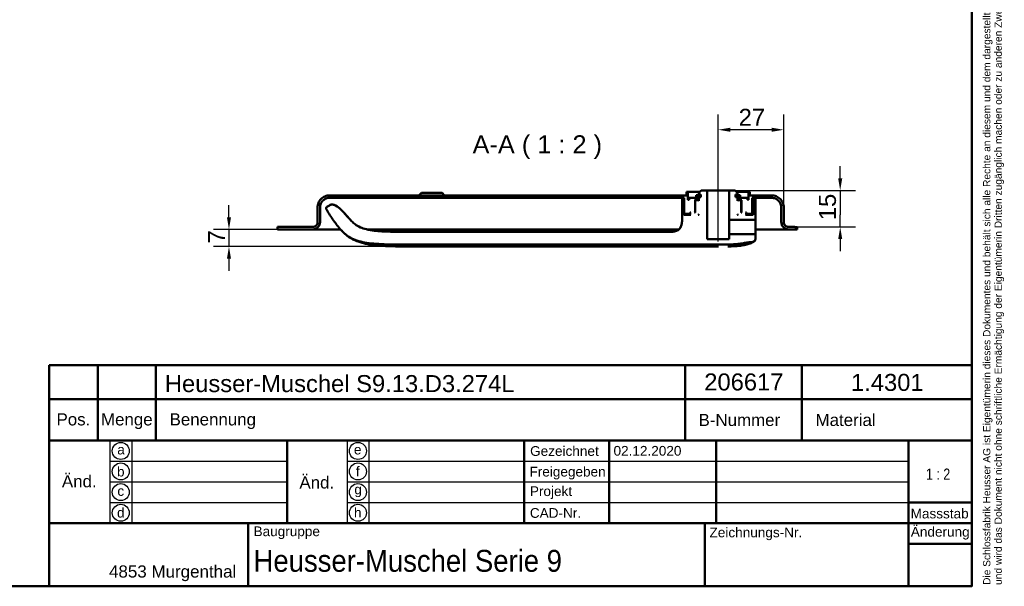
# Model space of a CAD drawing. Header units: millimetres. Extents: x 20 to 833, y 20 to 574.
# Tile 8 of 11: x 428 to 833, y 20 to 253. Entities that reach past the tile are written whole.
import ezdxf
from ezdxf.enums import TextEntityAlignment as Align

# ---------------------------------------------------------------- set-up
doc = ezdxf.new("R2010")
doc.units = ezdxf.units.MM
doc.header["$LTSCALE"] = 2
for name, color, linetype, lineweight in [('Bemaßungen(DIN)', 7, 'Continuous', 25), ('Mittellinie(DIN)', 7, 'Continuous', 25), ('Sichtbare Kanten(DIN)', 7, 'Continuous', 50), ('Skizziergeometrie(DIN)', 7, 'Continuous', 50), ('Skizzierlinie(DIN)', 7, 'Continuous', 25), ('Symbole(DIN)', 7, 'Continuous', 25)]:
    doc.layers.add(name, color=color, linetype=linetype, lineweight=lineweight)
doc.styles.add('Aktuell-DIN', font='arial.ttf')
doc.styles.add('Aktuell-DINGroßer Text', font='arial.ttf')
doc.styles.add('STANDARD-DIN~0', font='arial.ttf')
doc.styles.add('Textstil10', font='arial.ttf')
doc.styles.add('Textstil41', font='arial.ttf', dxfattribs={"width": 0.8})
doc.styles.add('Textstil83', font='arial.ttf', dxfattribs={"width": 0.8})
doc.dimstyles.new('CAD-LAN', dxfattribs={"dimscale": 2, "dimtxt": 3.5, "dimasz": 2.5, "dimexe": 3.175, "dimexo": 0, "dimgap": 0.8, "dimtad": 1, "dimrnd": 1e-08, "dimtxsty": 'STANDARD-DIN~0', "dimcen": 0.09, "dimdle": 10, "dimclrd": 250, "dimclre": 250, "dimclrt": 250, "dimadec": 0, "dimazin": 2, "dimtfac": 1, "dimtmove": 0, "dimatfit": 3, "dimfxl": 1, "dimtolj": 1, "dimtzin": 0, "dimlwd": 25, "dimlwe": 25, "dimarcsym": 0})

# ---------------------------------------------------------------- blocks, each defined once
blk = doc.blocks.new('Ränder Standardrahmen')
at = {"layer": 'Skizziergeometrie(DIN)', "flags": 128}
blk.add_lwpolyline([(10, 10), (10, 287), (410, 287), (410, 10), (10, 10)], dxfattribs=at)
blk = doc.blocks.new('Schriftfelder Heusser')
at = {"layer": 'Skizziergeometrie(DIN)'}
for p, q in [((101, 229.92), (101, 236.92)), ((101, 236.92), (291, 236.92)), ((111, 229.92), (111, 236.92)), ((123, 229.92), (123, 236.92)), ((232, 229.92), (232, 236.92)), ((256, 229.92), (256, 236.92)), ((291, 236.92), (291, 229.92)), ((101, 191.42), (101, 229.92)), ((101, 229.92), (291, 229.92)), ((111, 229.92), (111, 221.42)), ((123, 229.92), (123, 221.42)), ((232, 229.92), (232, 221.42)), ((256, 229.92), (256, 221.42)), ((291, 229.92), (291, 191.42)), ((101, 221.42), (291, 221.42)), ((150, 221.42), (150, 204.42)), ((198.85, 221.42), (198.85, 204.42)), ((216.35, 221.42), (216.35, 204.42)), ((238.35, 221.42), (238.35, 204.42)), ((278, 221.42), (278, 191.42)), ((278, 208.67), (291, 208.67)), ((101, 204.42), (291, 204.42)), ((142, 204.42), (142, 191.42)), ((236, 204.42), (236, 191.42)), ((278, 200.17), (291, 200.17)), ((291, 191.42), (101, 191.42))]:
    blk.add_line(p, q, dxfattribs=at)
at = {"layer": 'Skizzierlinie(DIN)'}
for p, q in [((113.5, 221.42), (113.5, 204.42)), ((118, 221.42), (118, 204.42)), ((162.35, 221.42), (162.35, 204.42)), ((166.85, 221.42), (166.85, 204.42)), ((113.5, 217.17), (150, 217.17)), ((162.35, 217.17), (278, 217.17)), ((113.5, 212.92), (150, 212.92)), ((162.35, 212.92), (278, 212.92)), ((113.5, 208.67), (150, 208.67)), ((162.35, 208.67), (278, 208.67))]:
    blk.add_line(p, q, dxfattribs=at)
for centre in [(115.75, 219.25), (164.6, 219.25), (115.75, 215.04), (164.6, 215.04), (115.75, 210.79), (164.6, 210.79), (115.75, 206.54), (164.6, 206.54)]:
    blk.add_circle(centre, 1.75, dxfattribs=at)
at = {"layer": 'Symbole(DIN)', "color": 7, "insert": (293.33, 191.7), "char_height": 1.5, "width": 182.3003, "attachment_point": 1, "rotation": 90, "line_spacing_factor": 0.944221, "style": 'Aktuell-DIN'}
blk.add_mtext('\\fArial|b0|i0;\\H1.5000;Die Schlossfabrik Heusser AG ist Eigentümerin dieses Dokumentes und behält sich alle Rechte an diesem und dem dargestellten Gegenstand vor. Der Empfänger anerkennt diese Rechte\\Pund wird das Dokument nicht ohne schriftliche Ermächtigung der Eigentümerin Dritten zugänglich machen oder zu anderen Zwecken verwenden, zu dem es ihm übergeben worden ist.\\P ', dxfattribs=at)
at = {"layer": 'Symbole(DIN)', "color": 179, "true_color": 0x262659, "style": 'Aktuell-DIN'}
for s, insert, char_height, attachment_point in [('B-Nummer', (234.74, 225.62), 2.489, 4), ('Material', (265.02, 225.62), 2.489, 5), ('Pos.', (106, 227), 2.489, 2), ('Menge', (117, 227), 2.489, 2), ('Benennung', (125.81, 225.38), 2.489, 4), ('\\fArial|b0|i0;a', (115.81, 219.53), 2, 5), ('\\fArial|b0|i0;e', (164.54, 219.53), 2, 5), ('\\fArial|b0|i0;Gezeichnet', (200.05, 219.23), 2, 4), ('\\fArial|b0|i0;b', (115.75, 215), 2, 5), ('\\fArial|b0|i0;f', (164.55, 215.06), 2, 5), ('\\fArial|b0|i0;Freigegeben', (199.92, 216), 2, 1), ('\\fArial|b0|i0;c', (115.75, 211.01), 2, 5), ('\\fArial|b0|i0;g', (164.63, 211.05), 2, 5), ('\\fArial|b0|i0;Projekt', (200, 211.98), 2, 1), ('\\fArial|b0|i0;d', (115.76, 206.55), 2, 5), ('\\fArial|b0|i0;h', (164.55, 206.57), 2, 5), ('\\fArial|b0|i0;CAD-Nr.', (200, 207.5), 2, 1), ('\\fArial|b0|i0;\\H2.0000;Massstab', (284.39, 206.37), 2, 5), ('\\fArial|b0|i0;\\H2.0000;Baugruppe', (143.1, 203.73), 2, 1), ('\\fArial|b0|i0;Zeichnungs-Nr.', (237, 203.5), 2, 1), ('\\fArial|b0|i0;\\H2.5000;4853 Murgenthal', (113.33, 192.46), 2.5, 7)]:
    blk.add_mtext(s, dxfattribs=dict(at, insert=insert, char_height=char_height, attachment_point=attachment_point))
at = {"layer": 'Symbole(DIN)', "color": 179, "true_color": 0x262659, "attachment_point": 5, "style": 'Aktuell-DIN'}
for s, insert, char_height, width in [('Änd.', (107.21, 213), 2.489, 12.3494), ('Änd.', (156.12, 212.76), 2.489, 12.3494), ('\\fArial|b0|i0;Änderung', (284.51, 202.33), 2, 12.1143)]:
    blk.add_mtext(s, dxfattribs=dict(at, insert=insert, char_height=char_height, width=width))
at = {"layer": 'Symbole(DIN)', "color": 7, "insert": (143.1, 196.62), "char_height": 4.5, "width": 90.18, "attachment_point": 4, "style": 'Aktuell-DIN'}
blk.add_mtext('\\fArial|b0|i0;\\W0.90;\\H4.5000;Heusser-Muschel Serie 9', dxfattribs=at)
at = {"layer": 'Symbole(DIN)', "color": 179, "true_color": 0x262659, "style": 'Textstil10'}
blk.add_attdef('ERSTELLUNGSDATUM_001', (217.23, 218.29), '', height=2, dxfattribs=at)
at = {"layer": 'Symbole(DIN)', "color": 179, "true_color": 0x262659}
for tag, height, style, p in [('AUTOR', 2.49, 'Aktuell-DIN', (240.03, 219.26)), ('KONTROLLDATUM', 2, 'Textstil10', (217.42, 215.04)), ('KONTROLLIERT_VON', 2, 'Textstil10', (239.98, 215.05))]:
    blk.add_attdef(tag, text='', height=height, dxfattribs=dict(at, style=style)).set_placement(p, align=Align.MIDDLE_LEFT)
at = {"layer": 'Symbole(DIN)', "color": 7, "style": 'Textstil83', "width": 0.8}
blk.add_attdef('Anfänglicher_Ansichtsmaßstab_001', (281.57, 213.34), '', height=2.3, dxfattribs=at)
at = {"layer": 'Symbole(DIN)', "color": 179, "true_color": 0x262659, "style": 'Textstil10'}
blk.add_attdef('PROJEKT', text='', height=2, dxfattribs=at).set_placement((217.77, 209.72), align=Align.BOTTOM_LEFT)
at = {"layer": 'Symbole(DIN)', "color": 7, "style": 'Textstil41', "width": 0.8}
blk.add_attdef('STATUS', text='', height=5, dxfattribs=at).set_placement((284.53, 195.86), align=Align.MIDDLE_CENTER)
blk = doc.blocks.new('*D23')
at = {"layer": 'Bemaßungen(DIN)', "color": 250, "linetype": 'Continuous', "lineweight": 25, "true_color": 0x3f3f3f, "transparency": 16777216}
for p, q in [((765.82, 187.84), (765.82, 192.84)), ((722.57, 182.84), (772.17, 182.84)), ((765.82, 182.84), (765.82, 177.84)), ((765.82, 177.84), (765.82, 172.84)), ((765.82, 167.84), (765.82, 172.84)), ((745.82, 167.84), (772.17, 167.84)), ((765.82, 162.84), (765.82, 157.84))]:
    blk.add_line(p, q, dxfattribs=at)
at = {"layer": 'Bemaßungen(DIN)', "color": 250, "linetype": 'Continuous', "true_color": 0x3f3f3f, "transparency": 16777216}
for points in [[(764.99, 187.84), (766.66, 187.84), (765.82, 182.84)], [(764.99, 162.84), (766.66, 162.84), (765.82, 167.84)]]:
    blk.add_solid(points, dxfattribs=at)
at = {"layer": 'Defpoints', "color": 0, "linetype": 'Continuous', "transparency": 16777216}
for p in [(722.57, 182.84), (745.82, 167.84), (765.82, 167.84)]:
    blk.add_point(p, dxfattribs=at)
at = {"layer": 'Bemaßungen(DIN)', "color": 250, "linetype": 'Continuous', "lineweight": 25, "true_color": 0x3f3f3f, "transparency": 16777216, "insert": (757.07, 170.63), "char_height": 7, "attachment_point": 1, "rotation": 90, "style": 'STANDARD-DIN~0'}
blk.add_mtext('\\A1;15', dxfattribs=at)
blk = doc.blocks.new('*D24')
at = {"layer": 'Bemaßungen(DIN)', "color": 250, "linetype": 'Continuous', "lineweight": 25, "true_color": 0x3f3f3f, "transparency": 16777216}
for p, q in [((514.07, 171.84), (514.07, 176.84)), ((534.07, 166.84), (507.72, 166.84)), ((514.07, 166.84), (514.07, 159.84)), ((588.86, 159.84), (507.72, 159.84)), ((514.07, 154.84), (514.07, 149.84))]:
    blk.add_line(p, q, dxfattribs=at)
at = {"layer": 'Bemaßungen(DIN)', "color": 250, "linetype": 'Continuous', "true_color": 0x3f3f3f, "transparency": 16777216}
for points in [[(513.24, 171.84), (514.91, 171.84), (514.07, 166.84)], [(513.24, 154.84), (514.91, 154.84), (514.07, 159.84)]]:
    blk.add_solid(points, dxfattribs=at)
at = {"layer": 'Defpoints', "color": 0, "linetype": 'Continuous', "transparency": 16777216}
for p in [(534.07, 166.84), (514.07, 159.84), (588.86, 159.84)]:
    blk.add_point(p, dxfattribs=at)
at = {"layer": 'Bemaßungen(DIN)', "color": 250, "linetype": 'Continuous', "lineweight": 25, "true_color": 0x3f3f3f, "transparency": 16777216, "insert": (505.47, 161.08), "char_height": 7, "attachment_point": 1, "rotation": 90, "style": 'STANDARD-DIN~0'}
blk.add_mtext('\\A1;7', dxfattribs=at)
blk = doc.blocks.new('*D25')
at = {"layer": 'Bemaßungen(DIN)', "color": 250, "linetype": 'Continuous', "lineweight": 25, "true_color": 0x3f3f3f, "transparency": 16777216}
for p, q in [((715.57, 187.84), (715.57, 214.19)), ((742.57, 175.84), (742.57, 214.19)), ((737.57, 207.84), (720.57, 207.84))]:
    blk.add_line(p, q, dxfattribs=at)
at = {"layer": 'Bemaßungen(DIN)', "color": 250, "linetype": 'Continuous', "true_color": 0x3f3f3f, "transparency": 16777216}
for points in [[(720.57, 208.68), (720.57, 207.01), (715.57, 207.84)], [(737.57, 208.68), (737.57, 207.01), (742.57, 207.84)]]:
    blk.add_solid(points, dxfattribs=at)
at = {"layer": 'Defpoints', "color": 0, "linetype": 'Continuous', "transparency": 16777216}
for p in [(715.57, 207.84), (715.57, 187.84), (742.57, 175.84)]:
    blk.add_point(p, dxfattribs=at)
at = {"layer": 'Bemaßungen(DIN)', "color": 250, "linetype": 'Continuous', "lineweight": 25, "true_color": 0x3f3f3f, "transparency": 16777216, "insert": (724, 216.47), "char_height": 7, "attachment_point": 1, "style": 'STANDARD-DIN~0'}
blk.add_mtext('\\A1;27', dxfattribs=at)

msp = doc.modelspace()

# ---------------------------------------------------------------- linework, layer by layer
at = {"layer": 'Mittellinie(DIN)', "linetype": 'Continuous'}
msp.add_line((715.572, 161.844), (715.572, 187.844), dxfattribs=at)
at = {"layer": 'Sichtbare Kanten(DIN)'}
for p, q in [((708.572, 182.844), (707.572, 181.844)), ((708.572, 182.844), (707.572, 181.844)), ((711.022, 182.844), (708.572, 182.844)), ((708.572, 182.844), (708.572, 182.844)), ((711.022, 162.844), (711.022, 182.844)), ((711.022, 182.844), (720.122, 182.844)), ((722.572, 182.844), (720.122, 182.844)), ((720.122, 182.844), (720.122, 170.843)), ((723.572, 181.844), (722.572, 182.844)), ((722.572, 182.844), (722.572, 182.844)), ((722.572, 182.844), (723.572, 181.844)), ((702.572, 180.844), (555.572, 180.844)), ((555.572, 179.844), (701.572, 179.844)), ((593.322, 181.844), (592.322, 180.844)), ((593.322, 181.844), (601.822, 181.844)), ((601.822, 181.844), (602.822, 180.844)), ((701.411, 179.344), (700.709, 179.344)), ((700.709, 179.344), (700.709, 171.833)), ((700.709, 179.344), (700.709, 179.344)), ((700.709, 179.344), (700.709, 171.833)), ((701.411, 172.844), (701.411, 179.344)), ((701.572, 179.344), (701.411, 179.344)), ((701.572, 179.844), (701.572, 173.444)), ((701.572, 179.844), (701.572, 173.444)), ((703.072, 182.344), (702.572, 182.344)), ((702.572, 182.344), (702.572, 180.844)), ((702.572, 182.344), (702.572, 182.344)), ((702.572, 182.344), (702.572, 180.844)), ((703.072, 179.044), (703.072, 182.344)), ((703.072, 182.344), (708.072, 182.344)), ((703.572, 179.044), (703.072, 179.044)), ((706.572, 179.844), (703.572, 179.844)), ((703.572, 179.844), (703.572, 179.044)), ((703.572, 179.844), (703.572, 179.844)), ((703.572, 179.044), (703.572, 179.844)), ((706.022, 178.844), (705.822, 179.044)), ((705.822, 179.044), (706.572, 179.044)), ((706.022, 174.044), (706.022, 178.844)), ((706.022, 178.844), (706.272, 178.844)), ((706.272, 178.844), (706.072, 178.644)), ((706.272, 178.844), (706.072, 178.644)), ((706.072, 178.644), (706.072, 173.844)), ((706.072, 178.644), (706.072, 178.644)), ((706.072, 178.644), (706.072, 173.844)), ((707.372, 178.844), (706.272, 178.844)), ((706.272, 178.844), (706.272, 178.844)), ((708.062, 180.944), (706.555, 180.944)), ((706.555, 180.944), (706.555, 180.044)), ((706.555, 180.944), (706.555, 180.944)), ((706.555, 180.944), (706.555, 180.044)), ((706.555, 180.044), (707.572, 180.044)), ((706.555, 180.044), (706.555, 180.044)), ((706.572, 179.044), (706.572, 179.844)), ((706.572, 179.844), (707.572, 179.844)), ((707.572, 179.044), (706.572, 179.044)), ((707.572, 178.644), (707.372, 178.844)), ((707.572, 178.844), (707.372, 178.844)), ((707.572, 181.844), (707.572, 181.144)), ((707.572, 181.844), (707.572, 181.844)), ((707.572, 181.844), (707.572, 181.144)), ((707.572, 181.144), (708.472, 181.144)), ((707.572, 181.144), (707.572, 181.144)), ((707.572, 180.044), (707.572, 178.644)), ((707.572, 180.044), (707.572, 178.644)), ((708.062, 180.044), (708.062, 180.944)), ((708.472, 180.944), (708.062, 180.944)), ((708.472, 180.044), (708.062, 180.044)), ((708.472, 181.144), (708.472, 180.044)), ((708.472, 180.044), (708.472, 181.144)), ((722.672, 180.044), (722.672, 181.144)), ((722.672, 181.144), (723.572, 181.144)), ((722.672, 180.044), (722.672, 181.144)), ((723.082, 180.944), (722.672, 180.944)), ((723.082, 180.044), (722.672, 180.044)), ((723.072, 182.344), (728.072, 182.344)), ((724.589, 180.944), (723.082, 180.944)), ((723.082, 180.944), (723.082, 180.044)), ((723.572, 181.144), (723.572, 181.844)), ((723.572, 181.844), (723.572, 181.844)), ((723.572, 181.844), (723.572, 181.144)), ((723.572, 181.144), (723.572, 181.144)), ((723.572, 178.644), (723.572, 180.044)), ((723.572, 180.044), (724.589, 180.044)), ((723.572, 180.044), (723.572, 178.644)), ((723.572, 179.844), (724.572, 179.844)), ((724.572, 179.044), (723.572, 179.044)), ((723.772, 178.844), (723.572, 178.644)), ((723.772, 178.844), (723.572, 178.844)), ((724.872, 178.844), (723.772, 178.844)), ((727.572, 179.844), (724.572, 179.844)), ((724.572, 179.844), (724.572, 179.044)), ((724.572, 179.044), (725.322, 179.044)), ((724.589, 180.044), (724.589, 180.944)), ((724.589, 180.944), (724.589, 180.944)), ((724.589, 180.944), (724.589, 180.044)), ((724.589, 180.044), (724.589, 180.044)), ((725.072, 178.644), (724.872, 178.844)), ((724.872, 178.844), (725.122, 178.844)), ((724.872, 178.844), (724.872, 178.844)), ((724.872, 178.844), (725.072, 178.644)), ((725.072, 173.844), (725.072, 178.644)), ((725.072, 178.644), (725.072, 178.644)), ((725.072, 178.644), (725.072, 173.844)), ((725.322, 179.044), (725.122, 178.844)), ((725.122, 178.844), (725.122, 174.044)), ((727.572, 179.044), (727.572, 179.844)), ((727.572, 179.844), (727.572, 179.844)), ((727.572, 179.044), (727.572, 179.844)), ((728.072, 179.044), (727.572, 179.044)), ((728.572, 182.344), (728.072, 182.344)), ((728.072, 182.344), (728.072, 179.044)), ((728.572, 180.844), (728.572, 182.344)), ((728.572, 182.344), (728.572, 182.344)), ((728.572, 182.344), (728.572, 180.844)), ((737.572, 180.844), (728.572, 180.844)), ((729.572, 173.444), (729.572, 179.844)), ((729.572, 179.844), (737.572, 179.844)), ((729.572, 179.844), (729.572, 173.444)), ((730.011, 179.344), (729.572, 179.344)), ((730.895, 179.344), (730.011, 179.344)), ((730.011, 179.344), (730.011, 172.844)), ((730.895, 171.043), (730.895, 179.344)), ((730.895, 179.344), (730.895, 171.044)), ((550.572, 175.844), (550.572, 169.844)), ((550.572, 169.844), (550.572, 175.844)), ((551.572, 169.844), (551.572, 175.844)), ((555.528, 176.746), (554.661, 176.216)), ((741.572, 175.844), (741.572, 169.844)), ((742.572, 169.844), (742.572, 175.844)), ((742.572, 175.844), (742.572, 175.844)), ((742.572, 169.844), (742.572, 175.844)), ((704.272, 172.844), (701.411, 172.844)), ((701.572, 173.444), (701.772, 173.244)), ((701.572, 173.444), (701.572, 173.444)), ((701.772, 173.244), (701.572, 173.444)), ((701.772, 173.244), (703.872, 173.244)), ((701.772, 173.244), (701.772, 173.244)), ((703.872, 173.244), (703.972, 173.344)), ((703.872, 173.244), (704.072, 173.244)), ((703.972, 173.344), (703.972, 173.844)), ((703.972, 173.844), (704.272, 173.844)), ((704.072, 173.344), (703.972, 173.344)), ((704.272, 173.844), (704.072, 173.644)), ((704.272, 173.844), (704.072, 173.644)), ((704.072, 173.644), (704.072, 173.044)), ((704.072, 173.644), (704.072, 173.644)), ((704.072, 173.644), (704.072, 173.044)), ((704.072, 173.044), (704.272, 172.844)), ((704.072, 173.044), (704.072, 173.044)), ((704.272, 172.844), (704.072, 173.044)), ((705.822, 173.844), (706.022, 174.044)), ((706.072, 173.844), (705.822, 173.844)), ((706.072, 174.044), (706.022, 174.044)), ((707.372, 172.844), (707.572, 173.044)), ((707.572, 172.844), (707.372, 172.844)), ((707.572, 173.044), (707.572, 172.844)), ((707.572, 173.044), (707.572, 172.844)), ((720.122, 170.843), (730.695, 170.843)), ((720.122, 167.844), (720.122, 170.843)), ((723.572, 172.844), (723.572, 173.044)), ((723.572, 173.044), (723.772, 172.844)), ((723.572, 173.044), (723.572, 172.844)), ((723.772, 172.844), (723.572, 172.844)), ((725.122, 174.044), (725.072, 174.044)), ((725.322, 173.844), (725.072, 173.844)), ((725.122, 174.044), (725.322, 173.844)), ((727.072, 173.644), (726.872, 173.844)), ((726.872, 173.844), (727.172, 173.844)), ((726.872, 173.844), (727.072, 173.644)), ((726.872, 172.844), (727.072, 173.044)), ((726.872, 172.844), (727.072, 173.044)), ((730.011, 172.844), (726.872, 172.844)), ((727.072, 173.044), (727.072, 173.644)), ((727.072, 173.644), (727.072, 173.644)), ((727.072, 173.644), (727.072, 173.044)), ((727.172, 173.344), (727.072, 173.344)), ((727.072, 173.244), (727.272, 173.244)), ((727.072, 173.044), (727.072, 173.044)), ((727.172, 173.844), (727.172, 173.344)), ((727.172, 173.344), (727.272, 173.244)), ((727.272, 173.244), (729.372, 173.244)), ((729.372, 173.244), (729.572, 173.444)), ((729.372, 173.244), (729.572, 173.444)), ((729.372, 173.244), (729.372, 173.244)), ((729.572, 173.444), (729.572, 173.444)), ((548.572, 167.844), (534.072, 167.844)), ((534.072, 167.844), (534.072, 166.844)), ((534.072, 167.814), (534.072, 167.814)), ((534.072, 166.844), (534.072, 167.814)), ((534.072, 166.844), (548.572, 166.844)), ((534.072, 166.844), (534.072, 166.844)), ((560.057, 166.844), (548.572, 166.844)), ((550.572, 169.844), (550.572, 169.844)), ((574.11, 166.844), (570.863, 166.844)), ((699.384, 166.844), (574.11, 166.844)), ((720.122, 164.844), (720.122, 167.844)), ((744.572, 166.844), (730.874, 166.844)), ((747.072, 167.844), (744.572, 167.844)), ((744.572, 166.844), (748.072, 166.844)), ((747.072, 167.814), (747.072, 167.844)), ((747.072, 167.814), (747.072, 167.844)), ((748.072, 167.814), (747.072, 167.814)), ((748.072, 166.844), (748.072, 167.814)), ((748.072, 166.844), (748.072, 167.814)), ((720.122, 162.844), (711.022, 162.844)), ((730.695, 164.844), (720.122, 164.844)), ((720.122, 164.844), (720.122, 162.844)), ((730.895, 163.068), (730.895, 164.644)), ((730.895, 164.644), (730.895, 163.068)), ((588.857, 160.66), (715.711, 160.659)), ((729.567, 161.636), (730.136, 161.892))]:
    msp.add_line(p, q, dxfattribs=at)
for points, degree, knots in [([(555.572, 180.844), (555.224, 180.844), (554.878, 180.808), (554.208, 180.667), (553.886, 180.565), (552.974, 180.167), (552.428, 179.787), (551.528, 178.854), (551.176, 178.312), (550.694, 177.123), (550.572, 176.489), (550.572, 175.844)], 3, [-0.78930523, -0.78930523, -0.78930523, -0.78930523, -0.68480532, -0.68480532, -0.58346864, -0.58346864, -0.38572109, -0.38572109, -0.19345948, -0.19345948, 0, 0, 0, 0]), ([(551.572, 175.844), (551.572, 176.122), (551.6, 176.399), (551.713, 176.935), (551.795, 177.193), (552.113, 177.922), (552.417, 178.359), (553.164, 179.079), (553.597, 179.361), (554.549, 179.746), (555.056, 179.844), (555.572, 179.844)], 3, [-0.63144419, -0.63144419, -0.63144419, -0.63144419, -0.54784426, -0.54784426, -0.46677491, -0.46677491, -0.30857687, -0.30857687, -0.15476759, -0.15476759, 0, 0, 0, 0]), ([(742.572, 175.844), (742.572, 176.192), (742.536, 176.538), (742.396, 177.208), (742.293, 177.53), (741.895, 178.442), (741.515, 178.988), (740.582, 179.888), (740.04, 180.24), (738.851, 180.722), (738.217, 180.844), (737.572, 180.844)], 3, [-0.78930523, -0.78930523, -0.78930523, -0.78930523, -0.68480532, -0.68480532, -0.58346864, -0.58346864, -0.38572109, -0.38572109, -0.19345948, -0.19345948, 0, 0, 0, 0]), ([(737.572, 179.844), (737.85, 179.844), (738.127, 179.815), (738.663, 179.703), (738.921, 179.62), (739.65, 179.303), (740.087, 178.998), (740.807, 178.252), (741.089, 177.819), (741.474, 176.867), (741.572, 176.36), (741.572, 175.844)], 3, [-0.63144419, -0.63144419, -0.63144419, -0.63144419, -0.54784426, -0.54784426, -0.46677491, -0.46677491, -0.30857687, -0.30857687, -0.15476758, -0.15476758, 0, 0, 0, 0]), ([(554.661, 176.216), (554.51, 176.124), (554.356, 176.03), (554.19, 175.861), (554.145, 175.802), (554.084, 175.673), (554.067, 175.607), (554.059, 175.452), (554.076, 175.365), (554.15, 175.141), (554.23, 174.999), (554.31, 174.861)], 3, [-0.17367895, -0.17367895, -0.17367895, -0.17367895, -0.12156865, -0.12156865, -0.09787758, -0.09787758, -0.07579482, -0.07579482, -0.04796725, -0.04796725, -0.00000831, -0.00000831, -0.00000831, -0.00000831]), ([(554.31, 174.861), (555.171, 173.363), (556.106, 171.913), (558.123, 169.125), (559.199, 167.794), (560.345, 166.521)], 3, [-1.0323292, -1.0323292, -1.0323292, -1.0323292, -0.5141271, -0.5141271, 0, 0, 0, 0]), ([(564.549, 170.281), (563.025, 171.851), (561.665, 173.628), (559.581, 175.586), (558.809, 176.237), (557.656, 176.833), (557.276, 176.983), (556.578, 177.096), (556.347, 177.071), (555.901, 176.974), (555.7, 176.851), (555.528, 176.746)], 3, [-0.50021361, -0.50021361, -0.50021361, -0.50021361, -0.23943229, -0.23943229, -0.1386581, -0.1386581, -0.09616039, -0.09616039, -0.06047154, -0.06047154, 0, 0, 0, 0]), ([(564.549, 170.281), (564.468, 170.364), (564.386, 170.449), (564.305, 170.535), (563.734, 171.138), (563.19, 171.76), (562.679, 172.342), (562.096, 173.008), (561.552, 173.629), (560.977, 174.229), (560.895, 174.315), (560.813, 174.399), (560.734, 174.479), (559.887, 175.341), (559.164, 175.946), (558.484, 176.376), (557.957, 176.71), (557.481, 176.916), (557.071, 177.011), (556.763, 177.081), (556.503, 177.089), (556.273, 177.052), (556.126, 177.029), (556.005, 176.991), (555.887, 176.94), (555.819, 176.911), (555.763, 176.883), (555.7, 176.848), (555.692, 176.843), (555.685, 176.839), (555.678, 176.835), (555.627, 176.807), (555.578, 176.776), (555.528, 176.746)], 3, [0.0000002, 0.0000002, 0.0000002, 0.0000002, 0.0211423, 0.0211423, 0.0211423, 0.169137, 0.169137, 0.169137, 0.3383148, 0.3383148, 0.3383148, 0.362483, 0.362483, 0.362483, 0.6222711, 0.6222711, 0.6222711, 0.8239084, 0.8239084, 0.8239084, 0.9752763, 0.9752763, 0.9752763, 1.0714568, 1.0714568, 1.0714568, 1.126645, 1.126645, 1.126645, 1.1335435, 1.1335435, 1.1335435, 1.1818332, 1.1818332, 1.1818332, 1.1818332]), ([(700.709, 171.833), (700.709, 170.705), (700.709, 169.623), (700.345, 168.24), (700.176, 167.825), (699.69, 167.107), (699.398, 166.819), (698.608, 166.302), (698.111, 166.127), (696.715, 165.833), (695.733, 165.833), (694.709, 165.833)], 3, [-1.1173849, -1.1173849, -1.1173849, -1.1173849, -0.7826833, -0.7826833, -0.6296846, -0.6296846, -0.4865277, -0.4865277, -0.30731, -0.30731, 0, 0, 0, 0]), ([(730.695, 170.843), (730.709, 170.843), (730.723, 170.845), (730.75, 170.85), (730.763, 170.855), (730.799, 170.87), (730.821, 170.886), (730.857, 170.923), (730.871, 170.945), (730.891, 170.992), (730.895, 171.018), (730.895, 171.043)], 3, [-0.031573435, -0.031573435, -0.031573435, -0.031573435, -0.027393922, -0.027393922, -0.02334089, -0.02334089, -0.015430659, -0.015430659, -0.007739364, -0.007739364, 0, 0, 0, 0]), ([(730.895, 171.04), (730.895, 171.04), (730.895, 171.04), (730.895, 171.039), (730.895, 171.037), (730.895, 171.027), (730.895, 171.012), (730.894, 170.929), (730.892, 170.811), (730.888, 170.483), (730.885, 170.268), (730.88, 169.771), (730.878, 169.482), (730.874, 168.865), (730.872, 168.528), (730.872, 168.075), (730.871, 167.959), (730.871, 167.844)], 3, [0.03364683, 0.03364683, 0.03364683, 0.03364683, 0.03732969, 0.03732969, 0.0498965, 0.0498965, 0.08765487, 0.08765487, 0.19064312, 0.19064312, 0.29270021, 0.29270021, 0.3942837, 0.3942837, 0.49647223, 0.49647223, 0.5310656, 0.5310656, 0.5310656, 0.5310656]), ([(730.895, 171.043), (730.895, 171.043), (730.895, 171.043), (730.895, 171.042), (730.895, 171.042), (730.895, 171.042), (730.895, 171.042), (730.895, 171.041), (730.895, 171.041), (730.895, 171.041), (730.895, 171.041), (730.895, 171.041)], 3, [0.0000386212, 0.0000386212, 0.0000386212, 0.0000386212, 0.0002045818, 0.0002045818, 0.0003690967, 0.0003690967, 0.0006944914, 0.0006944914, 0.0015066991, 0.0015066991, 0.0038694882, 0.0038694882, 0.0038694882, 0.0038694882]), ([(550.572, 169.844), (550.572, 169.705), (550.558, 169.566), (550.501, 169.298), (550.46, 169.17), (550.301, 168.805), (550.149, 168.586), (549.776, 168.226), (549.559, 168.085), (549.084, 167.893), (548.83, 167.844), (548.572, 167.844)], 3, [-0.31572209, -0.31572209, -0.31572209, -0.31572209, -0.27392213, -0.27392213, -0.23338746, -0.23338746, -0.15428844, -0.15428844, -0.07738379, -0.07738379, -0.00000193, -0.00000193, -0.00000193, -0.00000193]), ([(548.572, 166.844), (548.781, 166.844), (548.988, 166.865), (549.39, 166.95), (549.583, 167.011), (550.131, 167.25), (550.458, 167.478), (550.998, 168.038), (551.21, 168.363), (551.499, 169.077), (551.572, 169.457), (551.572, 169.844)], 3, [-0.47358314, -0.47358314, -0.47358314, -0.47358314, -0.41088319, -0.41088319, -0.35008119, -0.35008119, -0.23143265, -0.23143265, -0.11607569, -0.11607569, 0, 0, 0, 0]), ([(560.345, 166.521), (561.266, 165.498), (562.354, 164.376), (565.68, 162.519), (567.621, 161.881), (574.63, 160.66), (580.484, 160.66), (588.857, 160.66)], 3, [-5.3413279, -5.3413279, -5.3413279, -5.3413279, -3.8758246, -3.8758246, -2.512065, -2.512065, 0, 0, 0, 0]), ([(560.345, 166.521), (560.459, 166.394), (560.568, 166.275), (560.68, 166.154), (561.516, 165.251), (562.452, 164.395), (563.482, 163.697), (564.512, 162.999), (565.625, 162.444), (566.78, 162.001), (567.358, 161.78), (567.946, 161.585), (568.541, 161.414), (569.135, 161.242), (569.736, 161.093), (570.341, 160.962), (570.946, 160.831), (571.554, 160.718), (572.165, 160.62), (572.776, 160.521), (573.389, 160.437), (574.003, 160.364), (574.618, 160.292), (575.234, 160.23), (575.851, 160.178), (576.468, 160.126), (577.086, 160.082), (577.704, 160.046), (578.323, 160.01), (578.942, 159.981), (579.562, 159.957), (580.181, 159.933), (580.801, 159.914), (581.421, 159.9), (582.041, 159.885), (582.661, 159.875), (583.281, 159.867), (583.901, 159.859), (584.521, 159.854), (585.141, 159.851), (585.761, 159.848), (586.381, 159.846), (587, 159.846), (587.62, 159.845), (588.239, 159.845), (588.857, 159.845)], 3, [0, 0, 0, 0, 0.0498317, 0.0498317, 0.0498317, 0.4216322, 0.4216322, 0.4216322, 0.7934328, 0.7934328, 0.7934328, 0.979333, 0.979333, 0.979333, 1.1652333, 1.1652333, 1.1652333, 1.3511335, 1.3511335, 1.3511335, 1.5370338, 1.5370338, 1.5370338, 1.7229341, 1.7229341, 1.7229341, 1.9088343, 1.9088343, 1.9088343, 2.0947346, 2.0947346, 2.0947346, 2.2806348, 2.2806348, 2.2806348, 2.4665351, 2.4665351, 2.4665351, 2.6524353, 2.6524353, 2.6524353, 2.8383356, 2.8383356, 2.8383356, 3.024121, 3.024121, 3.024121, 3.024121]), ([(588.857, 165.833), (582.845, 165.833), (577.847, 165.833), (571.524, 166.614), (569.686, 167.057), (566.436, 168.455), (565.42, 169.383), (564.549, 170.281)], 3, [-1.2266395, -1.2266395, -1.2266395, -1.2266395, -0.691815, -0.691815, -0.375377, -0.375377, 0, 0, 0, 0]), ([(730.871, 167.844), (730.871, 167.505), (730.872, 167.162), (730.875, 166.517), (730.878, 166.208), (730.882, 165.663), (730.885, 165.421), (730.89, 165.032), (730.892, 164.881), (730.894, 164.734), (730.895, 164.698), (730.895, 164.664), (730.895, 164.656), (730.895, 164.65), (730.895, 164.649), (730.895, 164.648), (730.895, 164.648), (730.895, 164.648)], 3, [0, 0, 0, 0, 0.1016478, 0.1016478, 0.20375213, 0.20375213, 0.30530044, 0.30530044, 0.40714351, 0.40714351, 0.4577896, 0.4577896, 0.48305294, 0.48305294, 0.49252035, 0.49252035, 0.49744004, 0.49744004, 0.49744004, 0.49744004]), ([(741.572, 169.844), (741.572, 169.635), (741.593, 169.427), (741.678, 169.025), (741.739, 168.832), (741.978, 168.285), (742.206, 167.958), (742.766, 167.418), (743.091, 167.206), (743.805, 166.917), (744.185, 166.844), (744.572, 166.844)], 3, [-0.47358314, -0.47358314, -0.47358314, -0.47358314, -0.41088319, -0.41088319, -0.35008119, -0.35008119, -0.23143265, -0.23143265, -0.11607569, -0.11607569, 0, 0, 0, 0]), ([(744.572, 167.844), (744.433, 167.844), (744.294, 167.858), (744.026, 167.914), (743.898, 167.956), (743.533, 168.114), (743.315, 168.267), (742.955, 168.64), (742.814, 168.856), (742.621, 169.332), (742.572, 169.586), (742.572, 169.844)], 3, [-0.31571433, -0.31571433, -0.31571433, -0.31571433, -0.27392213, -0.27392213, -0.23338746, -0.23338746, -0.15428844, -0.15428844, -0.07738379, -0.07738379, 0, 0, 0, 0]), ([(694.709, 165.833), (679.567, 165.833), (664.426, 165.833), (629.142, 165.833), (609, 165.833), (588.857, 165.833)], 3, [-10.5851399, -10.5851399, -10.5851399, -10.5851399, -6.0427279, -6.0427279, 0, 0, 0, 0]), ([(730.896, 163.068), (730.896, 162.892), (730.898, 162.712), (730.839, 162.472), (730.813, 162.404), (730.768, 162.328), (730.759, 162.313), (730.746, 162.295), (730.743, 162.292), (730.738, 162.285), (730.735, 162.281), (730.733, 162.277), (730.732, 162.277), (730.732, 162.276), (730.731, 162.276), (730.731, 162.275), (730.73, 162.274), (730.73, 162.273), (730.729, 162.273), (730.709, 162.246), (730.728, 162.272), (730.727, 162.27), (730.724, 162.266), (730.695, 162.228), (730.753, 162.285), (730.471, 161.954), (730.265, 161.786), (729.7, 161.489), (729.443, 161.369), (728.863, 161.135), (728.556, 161.022), (728.221, 160.914)], 3, [0, 0, 0, 0, 0.0528713, 0.0528713, 0.0741558, 0.0741558, 0.0794325, 0.0794325, 0.0807507, 0.0807507, 0.0820751, 0.0820751, 0.0822404, 0.0822404, 0.0824061, 0.0824061, 0.0827435, 0.0827435, 0.0834115, 0.0834115, 0.1683386, 0.1683386, 0.3370562, 0.3370562, 0.8433415, 0.8433415, 1.1340742, 1.1340742, 1.2898202, 1.2898202, 1.4175353, 1.4175353, 1.4175353, 1.4175353]), ([(730.136, 161.892), (730.273, 161.954), (730.409, 162.015), (730.604, 162.143), (730.672, 162.2), (730.785, 162.343), (730.823, 162.424), (730.896, 162.68), (730.896, 162.87), (730.896, 163.068)], 3, [-0.16488383, -0.16488383, -0.16488383, -0.16488383, -0.12161657, -0.12161657, -0.09145523, -0.09145523, -0.05932166, -0.05932166, -0.0000025, -0.0000025, -0.0000025, -0.0000025]), ([(730.895, 164.644), (730.895, 164.658), (730.894, 164.672), (730.888, 164.699), (730.884, 164.712), (730.868, 164.748), (730.853, 164.77), (730.816, 164.806), (730.794, 164.82), (730.747, 164.839), (730.721, 164.844), (730.695, 164.844)], 3, [-0.031573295, -0.031573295, -0.031573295, -0.031573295, -0.02739256, -0.02739256, -0.023338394, -0.023338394, -0.015428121, -0.015428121, -0.007737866, -0.007737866, 0, 0, 0, 0]), ([(588.858, 159.845), (588.859, 159.845), (590.444, 159.844), (593.615, 159.845), (599.956, 159.844), (609.469, 159.845), (622.159, 159.845), (636.426, 159.845), (652.279, 159.845), (668.146, 159.845), (684.002, 159.845), (696.678, 159.845), (706.231, 159.844), (712.565, 159.844), (715.709, 159.844)], 5, [0, 0, 0, 0, 0, 0, 0.0001149, 0.7929364, 1.585758, 3.1714011, 4.7570442, 6.3426873, 7.9283304, 9.5139735, 11.0996166, 12.6881676, 12.6881676, 12.6881676, 12.6881676, 12.6881676, 12.6881676]), ([(715.711, 160.659), (716.891, 160.659), (718.071, 160.657), (720.337, 160.677), (721.581, 160.7), (722.713, 160.773)], 3, [-0.7098031, -0.7098031, -0.7098031, -0.7098031, -0.34028589, -0.34028589, 0, 0, 0, 0]), ([(726.787, 160.517), (726.631, 160.481), (726.473, 160.446), (725.625, 160.27), (724.896, 160.158), (723.202, 159.971), (722.227, 159.917), (720.925, 159.877), (720.595, 159.869), (720.019, 159.86), (719.771, 159.856), (719.517, 159.854), (719.51, 159.854), (719.503, 159.854)], 3, [1.58501674, 1.58501674, 1.58501674, 1.58501674, 1.63602333, 1.63602333, 1.85622377, 1.85622377, 2.14838369, 2.14838369, 2.24727925, 2.24727925, 2.32145007, 2.32145007, 2.32357654, 2.32357654, 2.32357654, 2.32357654]), ([(722.713, 160.773), (723.202, 160.805), (723.694, 160.847), (724.619, 160.951), (725.06, 161.012), (725.494, 161.087)], 3, [-0.27987411, -0.27987411, -0.27987411, -0.27987411, -0.13292606, -0.13292606, -0.00064985, -0.00064985, -0.00064985, -0.00064985]), ([(725.496, 161.088), (726.091, 161.191), (726.72, 161.328), (728.001, 161.532), (728.636, 161.599), (729.273, 161.579)], 3, [-0.3871803, -0.3871803, -0.3871803, -0.3871803, -0.19115646, -0.19115646, -0.00002527, -0.00002527, -0.00002527, -0.00002527]), ([(726.161, 160.383), (726.264, 160.404), (726.62, 160.476), (727.183, 160.604), (727.7, 160.744), (728.142, 160.883), (728.443, 160.988), (728.57, 161.035)], 5, [0.34551975, 0.34551975, 0.34551975, 0.34551975, 0.34551975, 0.34551975, 0.39901306, 0.53186776, 0.64871378, 0.64871378, 0.64871378, 0.64871378, 0.64871378, 0.64871378]), ([(729.273, 161.579), (729.332, 161.577), (729.377, 161.575), (729.473, 161.593), (729.514, 161.612), (729.567, 161.636)], 3, [-0.035306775, -0.035306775, -0.035306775, -0.035306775, -0.017481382, -0.017481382, 0, 0, 0, 0])]:
    msp.add_open_spline(points, degree=degree, knots=knots, dxfattribs=at)
for points, degree in [([(700.709, 171.833), (700.709, 169.193), (700.709, 167.271), (699.27, 165.833), (697.348, 165.833), (694.709, 165.833)], 5), ([(730.136, 161.892), (730.136, 161.892), (730.136, 161.892), (730.136, 161.892)], 3)]:
    msp.add_open_spline(points, degree=degree, dxfattribs=at)

# ---------------------------------------------------------------- block references
at = {"xscale": 2, "yscale": 2, "zscale": 2}
msp.add_blockref('Ränder Standardrahmen', (0, 0), dxfattribs=at)
msp.add_blockref('Schriftfelder Heusser', (238, -362.833), dxfattribs=at).add_auto_attribs({'ERSTELLUNGSDATUM_001': '02.12.2020', 'Anfänglicher_Ansichtsmaßstab_001': '1 : 2'})

# ---------------------------------------------------------------- texts
at = {"layer": 'Symbole(DIN)', "color": 7, "insert": (614.399, 195.844), "char_height": 7.4676, "attachment_point": 7, "style": 'Aktuell-DINGroßer Text'}
msp.add_mtext('A-A ( 1 : 2 )', dxfattribs=at)
at = {"layer": 'Symbole(DIN)', "color": 7, "char_height": 7, "attachment_point": 1, "style": 'Aktuell-DIN'}
for s, insert, width in [('{\\fArial|b0|i0;\\H7.0000;Heusser-Muschel S9.13.D3.274L}', (487.659, 106.906), 144.02821), ('{\\fArial|b0|i0;\\H7.0000;206617}', (709.83, 107.58), 32.62043), ('{\\fArial|b0|i0;\\H7.0000;1.4301}', (770.274, 107.401), 29.89939)]:
    msp.add_mtext(s, dxfattribs=dict(at, insert=insert, width=width))

# ---------------------------------------------------------------- dimensions: what is measured, and where the dimension line sits
at = {"layer": 'Bemaßungen(DIN)', "color": 250, "linetype": 'Continuous', "lineweight": 25, "true_color": 0x3f3f3f}
for base, p1, p2, angle, override, picture, middle in [((715.572, 207.844), (742.572, 175.844), (715.572, 187.844), 180, {"dimgap": 0.8, "dimdec": 2, "dimtol": 0, "dimlim": 0, "dimtp": 0, "dimtm": 0, "dimtdec": 2, "dimtofl": 0, "dimatfit": 1}, '*D25', (729.072, 207.844)), ((765.822, 167.844), (722.572, 182.844), (745.822, 167.844), 90, {"dimgap": 0.8, "dimdec": 2, "dimtol": 0, "dimlim": 0, "dimtp": 0, "dimtm": 0, "dimtdec": 2, "dimtofl": 0}, '*D23', (765.822, 175.344)), ((514.072, 159.845), (534.072, 166.844), (588.857, 159.845), 90, {"dimgap": 0.8, "dimdec": 2, "dimtol": 0, "dimlim": 0, "dimtp": 0, "dimtm": 0, "dimtdec": 2, "dimtofl": 1, "dimatfit": 1}, '*D24', (514.072, 163.344))]:
    dim = msp.add_linear_dim(base=base, p1=p1, p2=p2, angle=angle, dimstyle='CAD-LAN', override=override, dxfattribs=at)
    dim.commit()
    dim.dimension.update_dxf_attribs({"geometry": picture, "text_midpoint": middle, "dimtype": 160})

doc.saveas('drawing.dxf')
